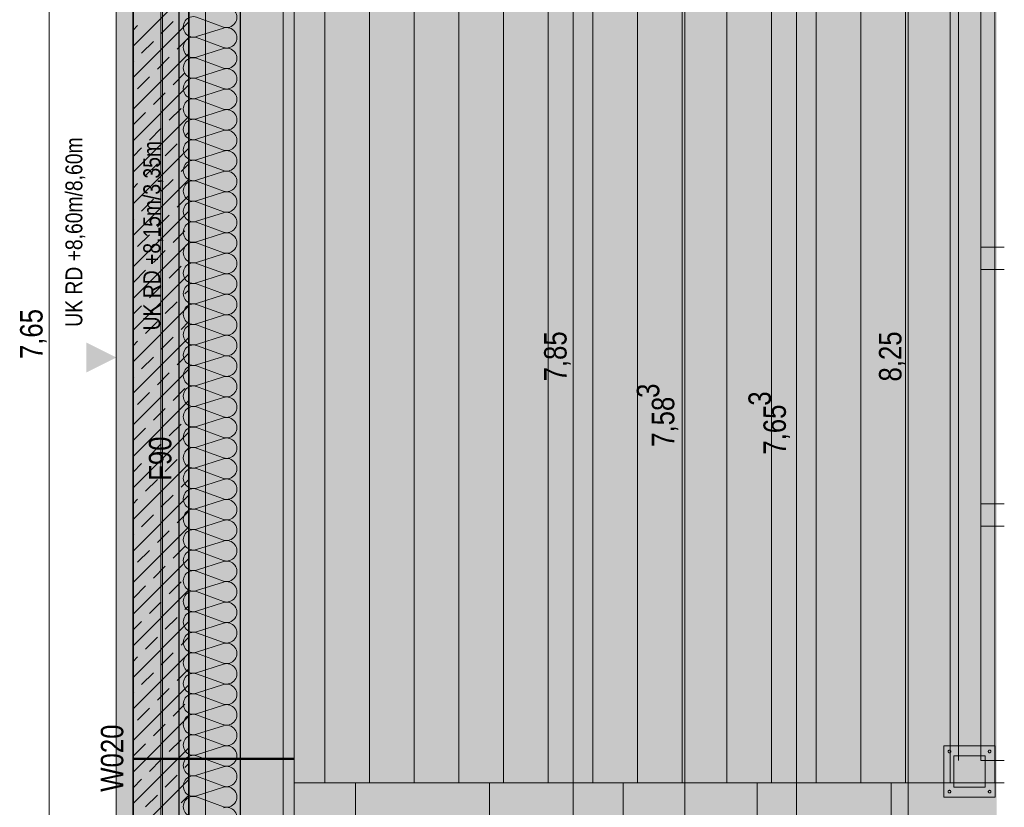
# Model space of a CAD drawing. Extents: x -720 to 300, y 62 to 1107.
# Tile 42 of 117: x -11 to 77, y 255 to 326. Entities that reach past the tile are written whole.
import ezdxf
from ezdxf.lldxf.tags import DXFTag

# ---------------------------------------------------------------- set-up
doc = ezdxf.new("R2010")
doc.units = 0
doc.layers.get('0').update_dxf_attribs({"lineweight": 35})
for name, color, linetype, lineweight, true_color in [('00_Beschriftung UZ', 3, 'Continuous', 13, 0x00ff00), ('30 -33 Aussenwände- 7 Fassade_ Elemente', 7, 'Continuous', 9, 0x00aacc), ('30 -34 Innenwände- 1 tragend', 7, 'Continuous', 13, 0xdd0806), ('30 -35 Decken- 1 Konstruktion-Träger- Stahlbeton', 7, 'grob-A06G9FGE8I', 13, 0x33aa00), ('70 -76 Bemaßung- 2 Allgemein', 9, 'Continuous', 5, 0x808080), ('iwb_Layout BA_Markierung', 7, 'Continuous', 9, 0xbadcdc), ('iwb_Schraffur_ F90_feuerbestaendig', 1, 'Continuous', 13, 0xff0000)]:
    doc.layers.add(name, color=color, linetype=linetype, lineweight=lineweight, true_color=true_color)
for name, color, linetype, lineweight in [('60- 61 allgemeine Ausstattung- 4 Terrassen', 7, 'Continuous', 9), ('70 -71 Achsen- 1 Gebäudeachsen', 7, 'STRICHPUNKT2-A06G9FGD8I', 18), ('70 -75 Raumstempel- 3 Wandstempel', 7, 'Continuous', 50), ('Keine-1', 7, 'Continuous', 15)]:
    doc.layers.add(name, color=color, linetype=linetype, lineweight=lineweight)
doc.layers.add('iwb_Schraffur_Unterzug', color=7, linetype='Continuous', lineweight=5, true_color=0xffffcc, plot=False)
doc.styles.get("Standard").update_dxf_attribs({"font": 'ARIALN.TTF'})
tags = doc.linetypes.add('grob-A06G9FGE8I', pattern=[14, 3, -8, 3]).pattern_tags.tags
tags[8:9] = [DXFTag(74, 4), DXFTag(75, 0), DXFTag(340, '0'), DXFTag(46, 0.0), DXFTag(50, 0.0), DXFTag(44, 0.0), DXFTag(45, 0.0)]
tags[6:7] = [DXFTag(74, 4), DXFTag(75, 0), DXFTag(340, '0'), DXFTag(46, 0.0), DXFTag(50, 0.0), DXFTag(44, 0.0), DXFTag(45, 0.0)]
tags[4:5] = [DXFTag(74, 4), DXFTag(75, 0), DXFTag(340, '0'), DXFTag(46, 0.0), DXFTag(50, 0.0), DXFTag(44, 0.0), DXFTag(45, 0.0)]
tags = doc.linetypes.add('STRICHPUNKT2-A06G9FGD8I', pattern=[12.7, 6.35, -3.175, 0, -3.175]).pattern_tags.tags
tags[10:11] = [DXFTag(74, 4), DXFTag(75, 0), DXFTag(340, '0'), DXFTag(46, 0.0), DXFTag(50, 0.0), DXFTag(44, 0.0), DXFTag(45, 0.0)]
tags[8:9] = [DXFTag(74, 4), DXFTag(75, 0), DXFTag(340, '0'), DXFTag(46, 0.0), DXFTag(50, 0.0), DXFTag(44, 0.0), DXFTag(45, 0.0)]
tags[6:7] = [DXFTag(74, 4), DXFTag(75, 0), DXFTag(340, '0'), DXFTag(46, 0.0), DXFTag(50, 0.0), DXFTag(44, 0.0), DXFTag(45, 0.0)]
tags[4:5] = [DXFTag(74, 4), DXFTag(75, 0), DXFTag(340, '0'), DXFTag(46, 0.0), DXFTag(50, 0.0), DXFTag(44, 0.0), DXFTag(45, 0.0)]

# ---------------------------------------------------------------- blocks, each defined once
blk = doc.blocks.new('Polygon-A06G9FG78I')
at = {"color": 0, "linetype": 'ByBlock', "lineweight": -2, "ltscale": 0.13}
blk.add_solid([(4.904, 79.643), (4.737, 1076.748), (76.551, 79.452), (76.551, 1076.748)], dxfattribs=at)
blk = doc.blocks.new('Referenz-A06G9FGF8I')
at = {"layer": '00_Beschriftung UZ', "color": 0, "linetype": 'Continuous', "lineweight": 5, "ltscale": 0.13}
blk.add_line((-0.806, 762.847), (-0.806, 220.847), dxfattribs=at)
at = {"layer": '00_Beschriftung UZ', "color": 0, "linetype": 'Continuous', "lineweight": 0, "ltscale": 0.13}
for points in [[(-4.976, 294.015), (-2.306, 295.347), (-4.975, 296.685)], [(0.364, 294.015), (-2.306, 295.347), (0.363, 296.685)]]:
    blk.add_solid(points, dxfattribs=at)
at = {"layer": '30 -33 Aussenwände- 7 Fassade_ Elemente', "color": 0, "linetype": 'Continuous', "lineweight": -2, "ltscale": 0.25}
for p, q in [((8.794, 377.847), (8.794, 212.847)), ((3.334, 217.347), (3.334, 373.347))]:
    blk.add_line(p, q, dxfattribs=at)
at = {"layer": '30 -33 Aussenwände- 7 Fassade_ Elemente', "color": 0, "linetype": 'Continuous', "ltscale": 0.13}
for p, q in [((13.634, 214.247), (13.634, 376.547)), ((1.834, 373.347), (1.834, 217.347)), ((8.794, 217.847), (8.794, 372.847)), ((12.634, 372.847), (12.634, 217.847)), ((4.894, 325.845), (7.294, 324.958)), ((7.294, 324.868), (4.894, 324.097)), ((4.894, 324.007), (7.294, 323.12)), ((7.294, 323.03), (4.894, 322.258)), ((4.894, 322.168), (7.294, 321.281)), ((7.294, 321.191), (4.894, 320.42)), ((4.894, 320.33), (7.294, 319.443)), ((7.294, 319.353), (4.894, 318.581)), ((4.894, 318.491), (7.294, 317.604)), ((7.294, 317.514), (4.894, 316.743)), ((4.894, 316.653), (7.294, 315.766)), ((7.294, 315.676), (4.894, 314.904)), ((4.894, 314.814), (7.294, 313.927)), ((7.294, 313.837), (4.894, 313.066)), ((4.894, 312.976), (7.294, 312.089)), ((7.294, 311.999), (4.894, 311.227)), ((4.894, 311.137), (7.294, 310.25)), ((7.294, 310.16), (4.894, 309.389)), ((4.894, 309.299), (7.294, 308.411)), ((7.294, 308.321), (4.894, 307.55)), ((4.894, 307.46), (7.294, 306.573)), ((7.294, 306.483), (4.894, 305.712)), ((4.894, 305.622), (7.294, 304.734)), ((7.294, 304.644), (4.894, 303.873)), ((4.894, 303.783), (7.294, 302.896)), ((7.294, 302.806), (4.894, 302.035)), ((4.894, 301.945), (7.294, 301.057)), ((7.294, 300.967), (4.894, 300.196)), ((4.894, 300.106), (7.294, 299.219)), ((7.294, 299.129), (4.894, 298.358)), ((4.894, 298.268), (7.294, 297.38)), ((7.294, 297.29), (4.894, 296.519)), ((4.894, 296.429), (7.294, 295.542)), ((7.294, 295.452), (4.894, 294.68)), ((4.894, 294.59), (7.294, 293.703)), ((7.294, 293.613), (4.894, 292.842)), ((4.894, 292.752), (7.294, 291.865)), ((7.294, 291.775), (4.894, 291.003)), ((4.894, 290.913), (7.294, 290.026)), ((7.294, 289.936), (4.894, 289.165)), ((4.894, 289.075), (7.294, 288.188)), ((7.294, 288.098), (4.894, 287.326)), ((4.894, 287.236), (7.294, 286.349)), ((7.294, 286.259), (4.894, 285.488)), ((4.894, 285.398), (7.294, 284.511)), ((7.294, 284.421), (4.894, 283.649)), ((4.894, 283.559), (7.294, 282.672)), ((7.294, 282.582), (4.894, 281.811)), ((4.894, 281.721), (7.294, 280.834)), ((7.294, 280.744), (4.894, 279.972)), ((4.894, 279.882), (7.294, 278.995)), ((7.294, 278.905), (4.894, 278.134)), ((4.894, 278.044), (7.294, 277.157)), ((7.294, 277.067), (4.894, 276.295)), ((4.894, 276.205), (7.294, 275.318)), ((7.294, 275.228), (4.894, 274.457)), ((4.894, 274.367), (7.294, 273.479)), ((7.294, 273.389), (4.894, 272.618)), ((4.894, 272.528), (7.294, 271.641)), ((7.294, 271.551), (4.894, 270.78)), ((4.894, 270.69), (7.294, 269.802)), ((7.294, 269.712), (4.894, 268.941)), ((4.894, 268.851), (7.294, 267.964)), ((7.294, 267.874), (4.894, 267.103)), ((4.894, 267.013), (7.294, 266.125)), ((7.294, 266.035), (4.894, 265.264)), ((4.894, 265.174), (7.294, 264.287)), ((7.294, 264.197), (4.894, 263.425)), ((4.894, 263.335), (7.294, 262.448)), ((7.294, 262.358), (4.894, 261.587)), ((4.894, 261.497), (7.294, 260.61)), ((7.294, 260.52), (4.894, 259.748)), ((4.894, 259.658), (7.294, 258.771)), ((7.294, 258.681), (4.894, 257.91)), ((4.894, 257.82), (7.294, 256.933)), ((7.294, 256.843), (4.894, 256.071)), ((4.894, 255.981), (7.294, 255.094))]:
    blk.add_line(p, q, dxfattribs=at)
for centre, major_axis, end_param in [((7.576, 325.832), (-0.282, -0.874), 3.764652), ((4.612, 324.971), (0.282, 0.874), 3.765224), ((7.576, 323.994), (-0.282, -0.874), 3.764652), ((4.612, 323.133), (0.282, 0.874), 3.765224), ((7.576, 322.155), (-0.282, -0.874), 3.764652), ((4.612, 321.294), (0.282, 0.874), 3.765224), ((7.576, 320.317), (-0.282, -0.874), 3.764652), ((4.612, 319.456), (0.282, 0.874), 3.765224), ((7.576, 318.478), (-0.282, -0.874), 3.764652), ((4.612, 317.617), (0.282, 0.874), 3.765224), ((7.576, 316.64), (-0.282, -0.874), 3.764652), ((4.612, 315.779), (0.282, 0.874), 3.765224), ((7.576, 314.801), (-0.282, -0.874), 3.764652), ((4.612, 313.94), (0.282, 0.874), 3.765224), ((7.576, 312.963), (-0.282, -0.874), 3.764652), ((4.612, 312.101), (0.282, 0.874), 3.765224), ((7.576, 311.124), (-0.282, -0.874), 3.764652), ((4.612, 310.263), (0.282, 0.874), 3.765224), ((7.576, 309.286), (-0.282, -0.874), 3.764652), ((4.612, 308.424), (0.282, 0.874), 3.765224), ((7.576, 307.447), (-0.282, -0.874), 3.764652), ((4.612, 306.586), (0.282, 0.874), 3.765224), ((7.576, 305.609), (-0.282, -0.874), 3.764652), ((4.612, 304.747), (0.282, 0.874), 3.765224), ((7.576, 303.77), (-0.282, -0.874), 3.764652), ((4.612, 302.909), (0.282, 0.874), 3.765224), ((7.576, 301.932), (-0.282, -0.874), 3.764652), ((4.612, 301.07), (0.282, 0.874), 3.765224), ((7.576, 300.093), (-0.282, -0.874), 3.764652), ((4.612, 299.232), (0.282, 0.874), 3.765224), ((7.576, 298.255), (-0.282, -0.874), 3.764652), ((4.612, 297.393), (0.282, 0.874), 3.765224), ((7.576, 296.416), (-0.282, -0.874), 3.764652), ((4.612, 295.555), (0.282, 0.874), 3.765224), ((7.576, 294.578), (-0.282, -0.874), 3.764652), ((4.612, 293.716), (0.282, 0.874), 3.765224), ((7.576, 292.739), (-0.282, -0.874), 3.764652), ((4.612, 291.878), (0.282, 0.874), 3.765224), ((7.576, 290.9), (-0.282, -0.874), 3.764652), ((4.612, 290.039), (0.282, 0.874), 3.765224), ((7.576, 289.062), (-0.282, -0.874), 3.764652), ((4.612, 288.201), (0.282, 0.874), 3.765224), ((7.576, 287.223), (-0.282, -0.874), 3.764652), ((4.612, 286.362), (0.282, 0.874), 3.765224), ((7.576, 285.385), (-0.282, -0.874), 3.764652), ((4.612, 284.524), (0.282, 0.874), 3.765224), ((7.576, 283.546), (-0.282, -0.874), 3.764652), ((4.612, 282.685), (0.282, 0.874), 3.765224), ((7.576, 281.708), (-0.282, -0.874), 3.764652), ((4.612, 280.847), (0.282, 0.874), 3.765224), ((7.576, 279.869), (-0.282, -0.874), 3.764652), ((4.612, 279.008), (0.282, 0.874), 3.765224), ((7.576, 278.031), (-0.282, -0.874), 3.764652), ((4.612, 277.169), (0.282, 0.874), 3.765224), ((7.576, 276.192), (-0.282, -0.874), 3.764652), ((4.612, 275.331), (0.282, 0.874), 3.765224), ((7.576, 274.354), (-0.282, -0.874), 3.764652), ((4.612, 273.492), (0.282, 0.874), 3.765224), ((7.576, 272.515), (-0.282, -0.874), 3.764652), ((4.612, 271.654), (0.282, 0.874), 3.765224), ((7.576, 270.677), (-0.282, -0.874), 3.764652), ((4.612, 269.815), (0.282, 0.874), 3.765224), ((7.576, 268.838), (-0.282, -0.874), 3.764652), ((4.612, 267.977), (0.282, 0.874), 3.765224), ((7.576, 267), (-0.282, -0.874), 3.764652), ((4.612, 266.138), (0.282, 0.874), 3.765224), ((7.576, 265.161), (-0.282, -0.874), 3.764652), ((4.612, 264.3), (0.282, 0.874), 3.765224), ((7.576, 263.323), (-0.282, -0.874), 3.764652), ((4.612, 262.461), (0.282, 0.874), 3.765224), ((7.576, 261.484), (-0.282, -0.874), 3.764652), ((4.612, 260.623), (0.282, 0.874), 3.765224), ((7.576, 259.645), (-0.282, -0.874), 3.764652), ((4.612, 258.784), (0.282, 0.874), 3.765224), ((7.576, 257.807), (-0.282, -0.874), 3.764652), ((4.612, 256.946), (0.282, 0.874), 3.765224), ((7.576, 255.968), (-0.282, -0.874), 3.764652), ((4.612, 255.107), (0.282, 0.874), 3.765224), ((7.576, 254.13), (-0.282, -0.874), 3.764652)]:
    blk.add_ellipse(centre, major_axis=major_axis, ratio=1, start_param=0, end_param=end_param, dxfattribs=at)
at = {"layer": '30 -34 Innenwände- 1 tragend', "color": 0, "linetype": 'Continuous', "ltscale": 0.13}
for p, q in [((-0.806, 220.847), (-0.806, 373.847)), ((4.194, 220.847), (4.194, 373.847))]:
    blk.add_line(p, q, dxfattribs=at)
at = {"layer": '30 -34 Innenwände- 1 tragend', "color": 0, "lineweight": 35}
for p, q in [((-0.806, 220.847), (-0.806, 373.847)), ((4.194, 220.847), (4.194, 373.847))]:
    blk.add_line(p, q, dxfattribs=at)
at = {"layer": '30 -34 Innenwände- 1 tragend', "color": 0, "lineweight": 9}
for p, q in [((-0.806, 323.258), (4.194, 328.258)), ((-0.806, 323.258), (4.194, 328.258)), ((-0.806, 320.429), (4.194, 325.429)), ((-0.806, 320.429), (4.194, 325.429)), ((-0.806, 324.672), (-0.392, 325.086)), ((-0.806, 324.672), (-0.392, 325.086)), ((1.73, 324.379), (2.79, 325.44)), ((1.73, 324.379), (2.79, 325.44)), ((3.144, 322.965), (4.194, 324.015)), ((3.144, 322.965), (4.194, 324.015)), ((-0.038, 322.611), (1.023, 323.672)), ((-0.038, 322.611), (1.023, 323.672)), ((-0.806, 317.601), (4.194, 322.601)), ((-0.806, 317.601), (4.194, 322.601)), ((1.376, 321.197), (2.437, 322.258)), ((1.376, 321.197), (2.437, 322.258)), ((-0.806, 321.843), (-0.745, 321.904)), ((-0.806, 321.843), (-0.745, 321.904)), ((-0.392, 319.429), (0.669, 320.49)), ((-0.392, 319.429), (0.669, 320.49)), ((2.79, 319.783), (3.851, 320.844)), ((2.79, 319.783), (3.851, 320.844)), ((-0.806, 314.772), (4.194, 319.772)), ((-0.806, 314.772), (4.194, 319.772)), ((1.023, 318.015), (2.083, 319.076)), ((1.023, 318.015), (2.083, 319.076)), ((2.437, 316.601), (3.498, 317.662)), ((2.437, 316.601), (3.498, 317.662)), ((-0.806, 311.944), (4.194, 316.944)), ((-0.806, 311.944), (4.194, 316.944)), ((-0.745, 316.247), (0.316, 317.308)), ((-0.745, 316.247), (0.316, 317.308)), ((0.669, 314.833), (1.73, 315.894)), ((0.669, 314.833), (1.73, 315.894)), ((3.851, 315.187), (4.194, 315.53)), ((3.851, 315.187), (4.194, 315.53)), ((-0.806, 313.358), (-0.038, 314.126)), ((-0.806, 313.358), (-0.038, 314.126)), ((-0.806, 309.115), (4.194, 314.115)), ((-0.806, 309.115), (4.194, 314.115)), ((2.083, 313.419), (3.144, 314.48)), ((2.083, 313.419), (3.144, 314.48)), ((0.316, 311.651), (1.376, 312.712)), ((0.316, 311.651), (1.376, 312.712)), ((3.498, 312.005), (4.194, 312.701)), ((3.498, 312.005), (4.194, 312.701)), ((-0.806, 306.287), (4.194, 311.287)), ((-0.806, 306.287), (4.194, 311.287)), ((-0.806, 310.53), (-0.392, 310.944)), ((-0.806, 310.53), (-0.392, 310.944)), ((1.73, 310.237), (2.79, 311.298)), ((1.73, 310.237), (2.79, 311.298)), ((3.144, 308.823), (4.194, 309.873)), ((3.144, 308.823), (4.194, 309.873)), ((-0.038, 308.469), (1.023, 309.53)), ((-0.038, 308.469), (1.023, 309.53)), ((-0.806, 303.459), (4.194, 308.459)), ((-0.806, 303.459), (4.194, 308.459)), ((1.376, 307.055), (2.437, 308.116)), ((1.376, 307.055), (2.437, 308.116)), ((-0.806, 307.701), (-0.745, 307.762)), ((-0.806, 307.701), (-0.745, 307.762)), ((-0.392, 305.287), (0.669, 306.348)), ((-0.392, 305.287), (0.669, 306.348)), ((2.79, 305.641), (3.851, 306.701)), ((2.79, 305.641), (3.851, 306.701)), ((-0.806, 300.63), (4.194, 305.63)), ((-0.806, 300.63), (4.194, 305.63)), ((1.023, 303.873), (2.083, 304.934)), ((1.023, 303.873), (2.083, 304.934)), ((2.437, 302.459), (3.498, 303.519)), ((2.437, 302.459), (3.498, 303.519)), ((-0.806, 297.802), (4.194, 302.802)), ((-0.806, 297.802), (4.194, 302.802)), ((-0.745, 302.105), (0.316, 303.166)), ((-0.745, 302.105), (0.316, 303.166)), ((0.669, 300.691), (1.73, 301.752)), ((0.669, 300.691), (1.73, 301.752)), ((3.851, 301.045), (4.194, 301.387)), ((3.851, 301.045), (4.194, 301.387)), ((-0.806, 299.216), (-0.038, 299.984)), ((-0.806, 299.216), (-0.038, 299.984)), ((-0.806, 294.973), (4.194, 299.973)), ((-0.806, 294.973), (4.194, 299.973)), ((2.083, 299.277), (3.144, 300.337)), ((2.083, 299.277), (3.144, 300.337)), ((0.316, 297.509), (1.376, 298.57)), ((0.316, 297.509), (1.376, 298.57)), ((3.498, 297.863), (4.194, 298.559)), ((3.498, 297.863), (4.194, 298.559)), ((-0.806, 292.145), (4.194, 297.145)), ((-0.806, 292.145), (4.194, 297.145)), ((-0.806, 296.387), (-0.392, 296.802)), ((-0.806, 296.387), (-0.392, 296.802)), ((1.73, 296.095), (2.79, 297.155)), ((1.73, 296.095), (2.79, 297.155)), ((3.144, 294.681), (4.194, 295.731)), ((3.144, 294.681), (4.194, 295.731)), ((-0.038, 294.327), (1.023, 295.388)), ((-0.038, 294.327), (1.023, 295.388)), ((-0.806, 289.316), (4.194, 294.316)), ((-0.806, 289.316), (4.194, 294.316)), ((1.376, 292.913), (2.437, 293.973)), ((1.376, 292.913), (2.437, 293.973)), ((-0.806, 293.559), (-0.745, 293.62)), ((-0.806, 293.559), (-0.745, 293.62)), ((-0.392, 291.145), (0.669, 292.206)), ((-0.392, 291.145), (0.669, 292.206)), ((2.79, 291.499), (3.851, 292.559)), ((2.79, 291.499), (3.851, 292.559)), ((-0.806, 286.488), (4.194, 291.488)), ((-0.806, 286.488), (4.194, 291.488)), ((1.023, 289.731), (2.083, 290.791)), ((1.023, 289.731), (2.083, 290.791)), ((2.437, 288.317), (3.498, 289.377)), ((2.437, 288.317), (3.498, 289.377)), ((-0.806, 283.66), (4.194, 288.66)), ((-0.806, 283.66), (4.194, 288.66)), ((-0.745, 287.963), (0.316, 289.024)), ((-0.745, 287.963), (0.316, 289.024)), ((0.669, 286.549), (1.73, 287.61)), ((0.669, 286.549), (1.73, 287.61)), ((3.851, 286.902), (4.194, 287.245)), ((3.851, 286.902), (4.194, 287.245)), ((-0.806, 285.074), (-0.038, 285.842)), ((-0.806, 285.074), (-0.038, 285.842)), ((-0.806, 280.831), (4.194, 285.831)), ((-0.806, 280.831), (4.194, 285.831)), ((2.083, 285.135), (3.144, 286.195)), ((2.083, 285.135), (3.144, 286.195)), ((0.316, 283.367), (1.376, 284.428)), ((0.316, 283.367), (1.376, 284.428)), ((3.498, 283.72), (4.194, 284.417)), ((3.498, 283.72), (4.194, 284.417)), ((-0.806, 278.003), (4.194, 283.003)), ((-0.806, 278.003), (4.194, 283.003)), ((-0.806, 282.245), (-0.392, 282.66)), ((-0.806, 282.245), (-0.392, 282.66)), ((1.73, 281.953), (2.79, 283.013)), ((1.73, 281.953), (2.79, 283.013)), ((3.144, 280.538), (4.194, 281.588)), ((3.144, 280.538), (4.194, 281.588)), ((-0.038, 280.185), (1.023, 281.246)), ((-0.038, 280.185), (1.023, 281.246)), ((-0.806, 275.174), (4.194, 280.174)), ((-0.806, 275.174), (4.194, 280.174)), ((1.376, 278.771), (2.437, 279.831)), ((1.376, 278.771), (2.437, 279.831)), ((-0.806, 279.417), (-0.745, 279.478)), ((-0.806, 279.417), (-0.745, 279.478)), ((-0.392, 277.003), (0.669, 278.064)), ((-0.392, 277.003), (0.669, 278.064)), ((2.79, 277.356), (3.851, 278.417)), ((2.79, 277.356), (3.851, 278.417)), ((-0.806, 272.346), (4.194, 277.346)), ((-0.806, 272.346), (4.194, 277.346)), ((1.023, 275.589), (2.083, 276.649)), ((1.023, 275.589), (2.083, 276.649)), ((2.437, 274.174), (3.498, 275.235)), ((2.437, 274.174), (3.498, 275.235)), ((-0.806, 269.517), (4.194, 274.517)), ((-0.806, 269.517), (4.194, 274.517)), ((-0.745, 273.821), (0.316, 274.882)), ((-0.745, 273.821), (0.316, 274.882)), ((0.669, 272.407), (1.73, 273.467)), ((0.669, 272.407), (1.73, 273.467)), ((3.851, 272.76), (4.194, 273.103)), ((3.851, 272.76), (4.194, 273.103)), ((-0.806, 270.932), (-0.038, 271.7)), ((-0.806, 270.932), (-0.038, 271.7)), ((-0.806, 266.689), (4.194, 271.689)), ((-0.806, 266.689), (4.194, 271.689)), ((2.083, 270.992), (3.144, 272.053)), ((2.083, 270.992), (3.144, 272.053)), ((0.316, 269.225), (1.376, 270.285)), ((0.316, 269.225), (1.376, 270.285)), ((3.498, 269.578), (4.194, 270.275)), ((3.498, 269.578), (4.194, 270.275)), ((-0.806, 263.861), (4.194, 268.861)), ((-0.806, 263.861), (4.194, 268.861)), ((-0.806, 268.103), (-0.392, 268.518)), ((-0.806, 268.103), (-0.392, 268.518)), ((1.73, 267.811), (2.79, 268.871)), ((1.73, 267.811), (2.79, 268.871)), ((3.144, 266.396), (4.194, 267.446)), ((3.144, 266.396), (4.194, 267.446)), ((-0.038, 266.043), (1.023, 267.103)), ((-0.038, 266.043), (1.023, 267.103)), ((-0.806, 261.032), (4.194, 266.032)), ((-0.806, 261.032), (4.194, 266.032)), ((1.376, 264.629), (2.437, 265.689)), ((1.376, 264.629), (2.437, 265.689)), ((-0.806, 265.275), (-0.745, 265.336)), ((-0.806, 265.275), (-0.745, 265.336)), ((-0.392, 262.861), (0.669, 263.921)), ((-0.392, 262.861), (0.669, 263.921)), ((2.79, 263.214), (3.851, 264.275)), ((2.79, 263.214), (3.851, 264.275)), ((-0.806, 258.204), (4.194, 263.204)), ((-0.806, 258.204), (4.194, 263.204)), ((1.023, 261.447), (2.083, 262.507)), ((1.023, 261.447), (2.083, 262.507)), ((2.437, 260.032), (3.498, 261.093)), ((2.437, 260.032), (3.498, 261.093)), ((-0.806, 255.375), (4.194, 260.375)), ((-0.806, 255.375), (4.194, 260.375)), ((-0.745, 259.679), (0.316, 260.739)), ((-0.745, 259.679), (0.316, 260.739)), ((0.669, 258.265), (1.73, 259.325)), ((0.669, 258.265), (1.73, 259.325)), ((3.851, 258.618), (4.194, 258.961)), ((3.851, 258.618), (4.194, 258.961)), ((-0.806, 256.789), (-0.038, 257.557)), ((-0.806, 256.789), (-0.038, 257.557)), ((2.083, 256.85), (3.144, 257.911)), ((2.083, 256.85), (3.144, 257.911)), ((-0.806, 252.547), (4.194, 257.547)), ((-0.806, 252.547), (4.194, 257.547)), ((0.316, 255.083), (1.376, 256.143)), ((0.316, 255.083), (1.376, 256.143)), ((3.498, 255.436), (4.194, 256.133)), ((3.498, 255.436), (4.194, 256.133))]:
    blk.add_line(p, q, dxfattribs=at)
at = {"layer": '30 -35 Decken- 1 Konstruktion-Träger- Stahlbeton', "color": 0}
for p, q in [((-2.306, 220.847), (-2.306, 763.847)), ((5.694, 220.847), (5.694, 763.847))]:
    blk.add_line(p, q, dxfattribs=at)
at = {"layer": '60- 61 allgemeine Ausstattung- 4 Terrassen', "color": 0}
for p, q in [((13.634, 365.907), (13.634, 257.247)), ((16.381, 257.247), (16.381, 365.907)), ((20.381, 257.247), (20.381, 365.907)), ((24.381, 257.247), (24.381, 365.907)), ((28.381, 257.247), (28.381, 365.907)), ((32.381, 257.247), (32.381, 365.907)), ((36.381, 257.247), (36.381, 365.907)), ((40.381, 257.247), (40.381, 365.907)), ((44.381, 257.247), (44.381, 365.907)), ((48.381, 257.247), (48.381, 365.907)), ((52.381, 257.247), (52.381, 365.907)), ((56.381, 257.247), (56.381, 365.907)), ((60.381, 257.247), (60.381, 365.907)), ((64.381, 257.247), (64.381, 365.907)), ((68.381, 257.247), (68.381, 365.907)), ((72.381, 257.247), (72.381, 365.907)), ((76.381, 257.247), (76.381, 365.907)), ((13.634, 257.247), (77.244, 257.247)), ((77.244, 257.247), (13.634, 257.247)), ((13.634, 257.247), (13.634, 213.647)), ((13.634, 257.247), (77.244, 257.247)), ((19.114, 205.047), (19.114, 257.247)), ((31.114, 205.047), (31.114, 257.247)), ((43.114, 205.047), (43.114, 257.247)), ((55.114, 205.047), (55.114, 257.247)), ((67.114, 207.447), (67.114, 257.247))]:
    blk.add_line(p, q, dxfattribs=at)
at = {"layer": '60- 61 allgemeine Ausstattung- 4 Terrassen', "color": 0, "linetype": 'grob-A06G9FGE8I', "ltscale": 0.13}
for p, q in [((73.129, 329.247), (73.129, 259.247)), ((75.129, 327.247), (75.129, 259.247)), ((75.129, 305.247), (77.244, 305.247)), ((77.244, 303.247), (75.129, 303.247)), ((75.129, 282.247), (77.244, 282.247)), ((77.244, 280.247), (75.129, 280.247)), ((75.129, 259.247), (77.244, 259.247)), ((77.244, 257.247), (75.129, 257.247))]:
    blk.add_line(p, q, dxfattribs=at)
at = {"layer": '60- 61 allgemeine Ausstattung- 4 Terrassen', "color": 0, "lineweight": 18}
for p, q in [((72.729, 259.647), (75.529, 259.647)), ((72.729, 256.847), (72.729, 259.647)), ((75.529, 259.647), (75.529, 256.847)), ((75.529, 256.847), (72.729, 256.847))]:
    blk.add_line(p, q, dxfattribs=at)
at = {"layer": '70 -71 Achsen- 1 Gebäudeachsen', "color": 0, "linetype": 'STRICHPUNKT2-A06G9FGD8I', "ltscale": 0.18}
blk.add_line((1.694, 1077.787), (1.694, 78.347), dxfattribs=at)
at = {"layer": '70 -75 Raumstempel- 3 Wandstempel', "color": 0, "linetype": 'Continuous', "ltscale": 0.5}
blk.add_line((-0.806, 259.378), (13.634, 259.378), dxfattribs=at)
at = {"layer": '70 -76 Bemaßung- 2 Allgemein', "color": 0, "linetype": 'Continuous', "ltscale": 0.13}
for p, q in [((68.634, 213.907), (68.634, 376.786)), ((-8.306, 221.907), (-8.306, 372.786)), ((38.634, 217.907), (38.634, 372.786)), ((48.634, 215.307), (48.634, 364.846)), ((58.634, 213.907), (58.634, 364.846))]:
    blk.add_line(p, q, dxfattribs=at)
at = {"layer": 'Keine-1', "color": 0, "linetype": 'grob-A06G9FGE8I', "lineweight": 9, "ltscale": 0.13}
for p, q in [((71.829, 260.547), (76.429, 260.547)), ((71.829, 255.947), (71.829, 260.547)), ((76.429, 260.547), (76.429, 255.947)), ((72.209, 260.058), (72.211, 260.07)), ((72.209, 260.047), (72.209, 260.058)), ((72.209, 260.035), (72.209, 260.047)), ((72.211, 260.023), (72.209, 260.035)), ((72.211, 260.07), (72.214, 260.081)), ((72.214, 260.012), (72.211, 260.023)), ((72.214, 260.081), (72.218, 260.092)), ((72.218, 260.001), (72.214, 260.012)), ((72.218, 260.092), (72.223, 260.103)), ((72.223, 259.99), (72.218, 260.001)), ((72.223, 260.103), (72.229, 260.113)), ((72.229, 259.98), (72.223, 259.99)), ((72.229, 260.113), (72.236, 260.123)), ((72.236, 259.97), (72.229, 259.98)), ((72.236, 260.123), (72.244, 260.131)), ((72.244, 259.962), (72.236, 259.97)), ((72.244, 260.131), (72.253, 260.139)), ((72.253, 259.954), (72.244, 259.962)), ((72.253, 260.139), (72.262, 260.146)), ((72.262, 259.947), (72.253, 259.954)), ((72.262, 260.146), (72.272, 260.152)), ((72.272, 259.941), (72.262, 259.947)), ((72.272, 260.152), (72.283, 260.157)), ((72.283, 259.936), (72.272, 259.941)), ((72.283, 260.157), (72.294, 260.161)), ((72.294, 259.932), (72.283, 259.936)), ((72.294, 260.161), (72.306, 260.164)), ((72.306, 259.929), (72.294, 259.932)), ((72.306, 260.164), (72.317, 260.166)), ((72.317, 259.927), (72.306, 259.929)), ((72.317, 260.166), (72.329, 260.167)), ((72.329, 259.927), (72.317, 259.927)), ((72.329, 260.167), (72.341, 260.166)), ((72.341, 259.927), (72.329, 259.927)), ((72.341, 260.166), (72.352, 260.164)), ((72.352, 259.929), (72.341, 259.927)), ((72.352, 260.164), (72.364, 260.161)), ((72.364, 259.932), (72.352, 259.929)), ((72.364, 260.161), (72.375, 260.157)), ((72.375, 259.936), (72.364, 259.932)), ((72.375, 260.157), (72.385, 260.152)), ((72.385, 259.941), (72.375, 259.936)), ((72.385, 260.152), (72.396, 260.146)), ((72.396, 259.947), (72.385, 259.941)), ((72.396, 260.146), (72.405, 260.139)), ((72.405, 259.954), (72.396, 259.947)), ((72.405, 260.139), (72.414, 260.131)), ((72.414, 259.962), (72.405, 259.954)), ((72.414, 260.131), (72.422, 260.123)), ((72.422, 259.97), (72.414, 259.962)), ((72.422, 260.123), (72.429, 260.113)), ((72.429, 259.98), (72.422, 259.97)), ((72.429, 260.113), (72.435, 260.103)), ((72.435, 259.99), (72.429, 259.98)), ((72.435, 260.103), (72.44, 260.092)), ((72.44, 260.001), (72.435, 259.99)), ((72.44, 260.092), (72.444, 260.081)), ((72.444, 260.012), (72.44, 260.001)), ((72.444, 260.081), (72.447, 260.07)), ((72.447, 260.023), (72.444, 260.012)), ((72.447, 260.07), (72.448, 260.058)), ((72.448, 260.035), (72.447, 260.023)), ((72.448, 260.058), (72.449, 260.047)), ((72.449, 260.047), (72.448, 260.035)), ((75.809, 260.058), (75.811, 260.07)), ((75.809, 260.047), (75.809, 260.058)), ((75.809, 260.035), (75.809, 260.047)), ((75.811, 260.023), (75.809, 260.035)), ((75.811, 260.07), (75.814, 260.081)), ((75.814, 260.012), (75.811, 260.023)), ((75.814, 260.081), (75.818, 260.092)), ((75.818, 260.001), (75.814, 260.012)), ((75.818, 260.092), (75.823, 260.103)), ((75.823, 259.99), (75.818, 260.001)), ((75.823, 260.103), (75.829, 260.113)), ((75.829, 259.98), (75.823, 259.99)), ((75.829, 260.113), (75.836, 260.123)), ((75.836, 259.97), (75.829, 259.98)), ((75.836, 260.123), (75.844, 260.131)), ((75.844, 259.962), (75.836, 259.97)), ((75.844, 260.131), (75.853, 260.139)), ((75.853, 259.954), (75.844, 259.962)), ((75.853, 260.139), (75.862, 260.146)), ((75.862, 259.947), (75.853, 259.954)), ((75.862, 260.146), (75.872, 260.152)), ((75.872, 259.941), (75.862, 259.947)), ((75.872, 260.152), (75.883, 260.157)), ((75.883, 259.936), (75.872, 259.941)), ((75.883, 260.157), (75.894, 260.161)), ((75.894, 259.932), (75.883, 259.936)), ((75.894, 260.161), (75.906, 260.164)), ((75.906, 259.929), (75.894, 259.932)), ((75.906, 260.164), (75.917, 260.166)), ((75.917, 259.927), (75.906, 259.929)), ((75.917, 260.166), (75.929, 260.167)), ((75.929, 259.927), (75.917, 259.927)), ((75.929, 260.167), (75.941, 260.166)), ((75.941, 259.927), (75.929, 259.927)), ((75.941, 260.166), (75.952, 260.164)), ((75.952, 259.929), (75.941, 259.927)), ((75.952, 260.164), (75.964, 260.161)), ((75.964, 259.932), (75.952, 259.929)), ((75.964, 260.161), (75.975, 260.157)), ((75.975, 259.936), (75.964, 259.932)), ((75.975, 260.157), (75.985, 260.152)), ((75.985, 259.941), (75.975, 259.936)), ((75.985, 260.152), (75.996, 260.146)), ((75.996, 259.947), (75.985, 259.941)), ((75.996, 260.146), (76.005, 260.139)), ((76.005, 259.954), (75.996, 259.947)), ((76.005, 260.139), (76.014, 260.131)), ((76.014, 259.962), (76.005, 259.954)), ((76.014, 260.131), (76.022, 260.123)), ((76.022, 259.97), (76.014, 259.962)), ((76.022, 260.123), (76.029, 260.113)), ((76.029, 259.98), (76.022, 259.97)), ((76.029, 260.113), (76.035, 260.103)), ((76.035, 259.99), (76.029, 259.98)), ((76.035, 260.103), (76.04, 260.092)), ((76.04, 260.001), (76.035, 259.99)), ((76.04, 260.092), (76.044, 260.081)), ((76.044, 260.012), (76.04, 260.001)), ((76.044, 260.081), (76.047, 260.07)), ((76.047, 260.023), (76.044, 260.012)), ((76.047, 260.07), (76.048, 260.058)), ((76.048, 260.035), (76.047, 260.023)), ((76.048, 260.058), (76.049, 260.047)), ((76.049, 260.047), (76.048, 260.035)), ((76.429, 255.947), (71.829, 255.947)), ((72.209, 256.458), (72.211, 256.47)), ((72.209, 256.447), (72.209, 256.458)), ((72.209, 256.435), (72.209, 256.447)), ((72.211, 256.423), (72.209, 256.435)), ((72.211, 256.47), (72.214, 256.481)), ((72.214, 256.412), (72.211, 256.423)), ((72.214, 256.481), (72.218, 256.492)), ((72.218, 256.401), (72.214, 256.412)), ((72.218, 256.492), (72.223, 256.503)), ((72.223, 256.39), (72.218, 256.401)), ((72.223, 256.503), (72.229, 256.513)), ((72.229, 256.38), (72.223, 256.39)), ((72.229, 256.513), (72.236, 256.523)), ((72.236, 256.37), (72.229, 256.38)), ((72.236, 256.523), (72.244, 256.531)), ((72.244, 256.362), (72.236, 256.37)), ((72.244, 256.531), (72.253, 256.539)), ((72.253, 256.354), (72.244, 256.362)), ((72.253, 256.539), (72.262, 256.546)), ((72.262, 256.347), (72.253, 256.354)), ((72.262, 256.546), (72.272, 256.552)), ((72.272, 256.341), (72.262, 256.347)), ((72.272, 256.552), (72.283, 256.557)), ((72.283, 256.336), (72.272, 256.341)), ((72.283, 256.557), (72.294, 256.561)), ((72.294, 256.332), (72.283, 256.336)), ((72.294, 256.561), (72.306, 256.564)), ((72.306, 256.329), (72.294, 256.332)), ((72.306, 256.564), (72.317, 256.566)), ((72.317, 256.327), (72.306, 256.329)), ((72.317, 256.566), (72.329, 256.567)), ((72.329, 256.327), (72.317, 256.327)), ((72.329, 256.567), (72.341, 256.566)), ((72.341, 256.327), (72.329, 256.327)), ((72.341, 256.566), (72.352, 256.564)), ((72.352, 256.329), (72.341, 256.327)), ((72.352, 256.564), (72.364, 256.561)), ((72.364, 256.332), (72.352, 256.329)), ((72.364, 256.561), (72.375, 256.557)), ((72.375, 256.336), (72.364, 256.332)), ((72.375, 256.557), (72.385, 256.552)), ((72.385, 256.341), (72.375, 256.336)), ((72.385, 256.552), (72.396, 256.546)), ((72.396, 256.347), (72.385, 256.341)), ((72.396, 256.546), (72.405, 256.539)), ((72.405, 256.354), (72.396, 256.347)), ((72.405, 256.539), (72.414, 256.531)), ((72.414, 256.362), (72.405, 256.354)), ((72.414, 256.531), (72.422, 256.523)), ((72.422, 256.37), (72.414, 256.362)), ((72.422, 256.523), (72.429, 256.513)), ((72.429, 256.38), (72.422, 256.37)), ((72.429, 256.513), (72.435, 256.503)), ((72.435, 256.39), (72.429, 256.38)), ((72.435, 256.503), (72.44, 256.492)), ((72.44, 256.401), (72.435, 256.39)), ((72.44, 256.492), (72.444, 256.481)), ((72.444, 256.412), (72.44, 256.401)), ((72.444, 256.481), (72.447, 256.47)), ((72.447, 256.423), (72.444, 256.412)), ((72.447, 256.47), (72.448, 256.458)), ((72.448, 256.435), (72.447, 256.423)), ((72.448, 256.458), (72.449, 256.447)), ((72.449, 256.447), (72.448, 256.435)), ((75.809, 256.458), (75.811, 256.47)), ((75.809, 256.447), (75.809, 256.458)), ((75.809, 256.435), (75.809, 256.447)), ((75.811, 256.423), (75.809, 256.435)), ((75.811, 256.47), (75.814, 256.481)), ((75.814, 256.412), (75.811, 256.423)), ((75.814, 256.481), (75.818, 256.492)), ((75.818, 256.401), (75.814, 256.412)), ((75.818, 256.492), (75.823, 256.503)), ((75.823, 256.39), (75.818, 256.401)), ((75.823, 256.503), (75.829, 256.513)), ((75.829, 256.38), (75.823, 256.39)), ((75.829, 256.513), (75.836, 256.523)), ((75.836, 256.37), (75.829, 256.38)), ((75.836, 256.523), (75.844, 256.531)), ((75.844, 256.362), (75.836, 256.37)), ((75.844, 256.531), (75.853, 256.539)), ((75.853, 256.354), (75.844, 256.362)), ((75.853, 256.539), (75.862, 256.546)), ((75.862, 256.347), (75.853, 256.354)), ((75.862, 256.546), (75.872, 256.552)), ((75.872, 256.341), (75.862, 256.347)), ((75.872, 256.552), (75.883, 256.557)), ((75.883, 256.336), (75.872, 256.341)), ((75.883, 256.557), (75.894, 256.561)), ((75.894, 256.332), (75.883, 256.336)), ((75.894, 256.561), (75.906, 256.564)), ((75.906, 256.329), (75.894, 256.332)), ((75.906, 256.564), (75.917, 256.566)), ((75.917, 256.327), (75.906, 256.329)), ((75.917, 256.566), (75.929, 256.567)), ((75.929, 256.327), (75.917, 256.327)), ((75.929, 256.567), (75.941, 256.566)), ((75.941, 256.327), (75.929, 256.327)), ((75.941, 256.566), (75.952, 256.564)), ((75.952, 256.329), (75.941, 256.327)), ((75.952, 256.564), (75.964, 256.561)), ((75.964, 256.332), (75.952, 256.329)), ((75.964, 256.561), (75.975, 256.557)), ((75.975, 256.336), (75.964, 256.332)), ((75.975, 256.557), (75.985, 256.552)), ((75.985, 256.341), (75.975, 256.336)), ((75.985, 256.552), (75.996, 256.546)), ((75.996, 256.347), (75.985, 256.341)), ((75.996, 256.546), (76.005, 256.539)), ((76.005, 256.354), (75.996, 256.347)), ((76.005, 256.539), (76.014, 256.531)), ((76.014, 256.362), (76.005, 256.354)), ((76.014, 256.531), (76.022, 256.523)), ((76.022, 256.37), (76.014, 256.362)), ((76.022, 256.523), (76.029, 256.513)), ((76.029, 256.38), (76.022, 256.37)), ((76.029, 256.513), (76.035, 256.503)), ((76.035, 256.39), (76.029, 256.38)), ((76.035, 256.503), (76.04, 256.492)), ((76.04, 256.401), (76.035, 256.39)), ((76.04, 256.492), (76.044, 256.481)), ((76.044, 256.412), (76.04, 256.401)), ((76.044, 256.481), (76.047, 256.47)), ((76.047, 256.423), (76.044, 256.412)), ((76.047, 256.47), (76.048, 256.458)), ((76.048, 256.435), (76.047, 256.423)), ((76.048, 256.458), (76.049, 256.447)), ((76.049, 256.447), (76.048, 256.435))]:
    blk.add_line(p, q, dxfattribs=at)
at = {"layer": '00_Beschriftung UZ', "color": 0, "linetype": 'Continuous', "lineweight": 5, "ltscale": 0.13, "char_height": 1.51033, "attachment_point": 1, "rotation": 90}
for s, insert in [('{\\fArial Narrow;UK RD +8,60m/8,60m}', (-6.856, 298.098)), ('{\\fArial Narrow;UK RD +8,15m/3,35m}', (0.117, 297.778))]:
    blk.add_mtext(s, dxfattribs=dict(at, insert=insert))
at = {"layer": '70 -75 Raumstempel- 3 Wandstempel', "color": 0, "linetype": 'Continuous', "ltscale": 0.5, "char_height": 2.01377, "attachment_point": 1, "rotation": 90}
for s, insert in [('{\\fArial Narrow;F90}', (0.616, 284.295)), ('{\\fArial Narrow;W020}', (-3.689, 256.436))]:
    blk.add_mtext(s, dxfattribs=dict(at, insert=insert))
at = {"layer": '70 -76 Bemaßung- 2 Allgemein', "color": 0, "linetype": 'Continuous', "ltscale": 0.13, "char_height": 2.01377, "attachment_point": 1, "rotation": 90}
for s, insert in [('{\\fArial Narrow;7,65}', (-10.921, 295.202)), ('{\\fArial Narrow;7,85}', (36.019, 293.202)), ('{\\fArial Narrow;8,25}', (66.019, 293.196)), ('{\\fArial Narrow;3}', (44.323, 291.729)), ('{\\fArial Narrow;7,58}', (45.666, 287.343)), ('{\\fArial Narrow;3}', (54.323, 291.029)), ('{\\fArial Narrow;7,65}', (55.666, 286.643))]:
    blk.add_mtext(s, dxfattribs=dict(at, insert=insert))
blk = doc.blocks.new('Referenz-A06G9FGH8I')
at = {"layer": 'iwb_Schraffur_ F90_feuerbestaendig', "linetype": 'Continuous', "ltscale": 0.13}
blk.add_solid([(4.196, 373.847), (4.196, 205.747), (-0.804, 373.847), (-0.804, 205.747)], dxfattribs=at)
at = {"layer": 'iwb_Schraffur_Unterzug', "linetype": 'Continuous', "ltscale": 0.13}
blk.add_solid([(-2.306, 220.847), (-2.306, 823.847), (5.694, 220.847), (5.694, 823.847)], dxfattribs=at)

msp = doc.modelspace()

# ---------------------------------------------------------------- block references
at = {"color": 8, "lineweight": 25, "ltscale": 0.25, "true_color": 0x808080}
for name in ['Referenz-A06G9FGF8I', 'Referenz-A06G9FGH8I']:
    msp.add_blockref(name, (0, 0), dxfattribs=at)
at = {"layer": 'iwb_Layout BA_Markierung', "ltscale": 0.13}
msp.add_blockref('Polygon-A06G9FG78I', (0, 0), dxfattribs=at)

doc.saveas('drawing.dxf')
